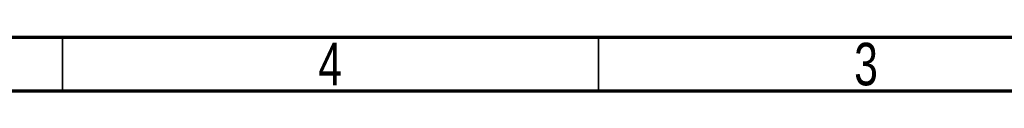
# Model space of a CAD drawing. Header units: millimetres. Extents: x 15 to 415, y 5 to 292.
# Tile 17 of 39: x 211 to 303, y 287 to 292. Entities that reach past the tile are written whole.
import ezdxf

# ---------------------------------------------------------------- set-up
doc = ezdxf.new("R2010")
doc.units = ezdxf.units.MM
doc.styles.add('SLDTEXTSTYLE0', font='TXT', dxfattribs={"width": 0.75})

msp = doc.modelspace()

# ---------------------------------------------------------------- linework, layer by layer
at = {"color": 7, "linetype": 'Continuous', "lineweight": 70}
for p, q in [((15, 292), (415, 292)), ((20, 287), (410, 287))]:
    msp.add_line(p, q, dxfattribs=at)
at = {"color": 7, "linetype": 'Continuous', "lineweight": 35}
for p, q in [((215, 292), (215, 287)), ((215, 287), (215, 292)), ((265, 287), (265, 292))]:
    msp.add_line(p, q, dxfattribs=at)

# ---------------------------------------------------------------- texts
at = {"color": 7, "linetype": 'Continuous', "lineweight": 0, "char_height": 3.969, "attachment_point": 2, "style": 'SLDTEXTSTYLE0'}
for s, insert in [('4', (239.96, 291.477)), ('3', (289.96, 291.477))]:
    msp.add_mtext(s, dxfattribs=dict(at, insert=insert))

doc.saveas('drawing.dxf')
